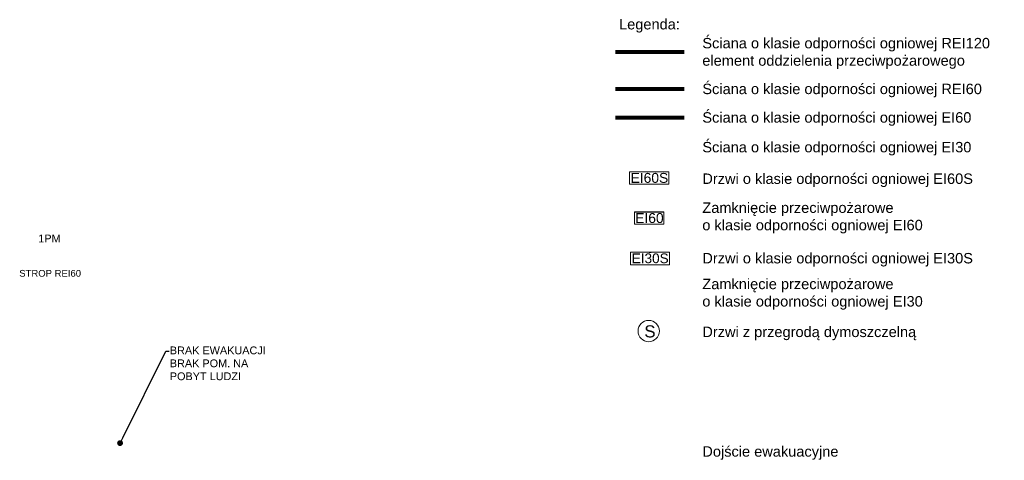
# Model space of a CAD drawing. Header units: millimetres. Extents: x -5254 to 173417, y -28809 to -6400.
# Tile 5 of 256: x 4430 to 6962, y -17601 to -16466. Entities that reach past the tile are written whole.
import ezdxf
from ezdxf import colors
from ezdxf.entities.mleader import LeaderData, LeaderLine
from ezdxf.math import Vec2, Vec3

# ---------------------------------------------------------------- set-up
doc = ezdxf.new("R2010")
doc.units = ezdxf.units.MM
doc.layers.add('_MW_ppoż', color=7, linetype='Continuous', lineweight=0)
doc.layers.add('A-WID', color=7, linetype='Continuous', lineweight=0)
doc.styles.get("Standard").update_dxf_attribs({"font": 'arial.ttf'})

# ---------------------------------------------------------------- blocks, each defined once
blk = doc.blocks.new('EIS30')
at = {"layer": '_MW_ppoż', "color": 94, "insert": (0.7, -16.2), "char_height": 25, "width": 0.986, "attachment_point": 5, "bg_fill": 3, "box_fill_scale": 1.1, "bg_fill_color": 1, "bg_fill_transparency": 0}
blk.add_mtext('EI30S', dxfattribs=at)
at = {"layer": '_MW_ppoż', "color": 94, "lineweight": 9}
blk.add_lwpolyline([(-50.2, 0), (50.2, 0), (50.2, -32.6), (-50.2, -32.6)], close=True, dxfattribs=at)
blk = doc.blocks.new('Drzwi EI60')
at = {"layer": '_MW_ppoż', "color": 12, "insert": (0, 0), "char_height": 35, "attachment_point": 5, "bg_fill": 3, "box_fill_scale": 1.1, "bg_fill_color": 1, "bg_fill_transparency": 0}
blk.add_mtext('EI60', dxfattribs=at)
at = {"layer": '_MW_ppoż', "color": 12, "lineweight": 9}
blk.add_lwpolyline([(-52.2, 21.7), (50.4, 21.7), (50.4, -21.3), (-52.2, -21.3)], close=True, dxfattribs=at)
blk = doc.blocks.new('_Dot')
at = {"color": 0, "linetype": 'ByBlock', "lineweight": -2}
blk.add_line((-0.5, 0), (-1, 0), dxfattribs=at)
at = {"color": 0, "linetype": 'ByBlock', "const_width": 0.5}
blk.add_lwpolyline([(-0.25, 0, 1), (0.25, 0, 1)], format="xyb", close=True, dxfattribs=at)

msp = doc.modelspace()

# ---------------------------------------------------------------- linework, layer by layer
at = {"layer": '_MW_ppoż', "color": 5, "linetype": 'Continuous', "ltscale": 2, "const_width": 10.4}
msp.add_lwpolyline([(5962.22, -16549.65), (6139.56, -16549.65)], dxfattribs=at)
at = {"layer": '_MW_ppoż', "color": 12, "linetype": 'Continuous', "ltscale": 2, "const_width": 10.4}
msp.add_lwpolyline([(5962.22, -16645.11), (6139.56, -16645.11)], dxfattribs=at)
at = {"layer": '_MW_ppoż', "color": 30, "ltscale": 10, "const_width": 10.4}
msp.add_lwpolyline([(5962.22, -16718.57), (6139.56, -16718.57)], dxfattribs=at)
at = {"layer": 'A-WID', "color": 6}
msp.add_circle((6047.71, -17268), 27.48, dxfattribs=at)

# ---------------------------------------------------------------- block references
at = {"layer": '_MW_ppoż', "xscale": 0.7280000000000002, "yscale": 0.7280000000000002, "zscale": 0.7280000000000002, "rotation": 360}
msp.add_blockref('Drzwi EI60', (6049.6, -16977.15, -40.53), dxfattribs=at)
at = {"layer": '_MW_ppoż', "linetype": 'ByBlock', "rotation": 360}
msp.add_blockref('EIS30', (6050.89, -17064.61), dxfattribs=at)

# ---------------------------------------------------------------- texts
at = {"layer": '_MW_ppoż', "attachment_point": 4}
for s, insert, char_height, width in [('{\\fArial|b0|i0|c238|p34;Legenda:}', (5971.56, -16481.98, -28.84), 26.8387, 1502.5282), ('Ściana o klasie odporności ogniowej REI120\\Pelement oddzielenia przeciwpożarowego', (6185.68, -16553.08, -40.53), 26.8387, 1502.5282), ('Ściana o klasie odporności ogniowej REI60', (6185.68, -16648.55, -40.53), 26.8387, 1502.5282), ('Ściana o klasie odporności ogniowej EI60', (6185.68, -16722, -40.53), 26.8387, 1502.5282), ('Ściana o klasie odporności ogniowej EI30', (6185.68, -16798.43, -40.53), 26.8387, 1502.5282), ('Drzwi o klasie odporności ogniowej EI60S', (6185.68, -16879.69, -40.53), 26.8387, 1502.5282), ('Zamknięcie przeciwpożarowe\\Po klasie odporności ogniowej EI60 ', (6185.68, -16976.7, -40.53), 26.8387, 1502.5282), ('{\\C6;1PM}', (4477.98, -17029.54, -40.53), 20, 55.3253), ('Drzwi o klasie odporności ogniowej EI30S', (6185.68, -17084.35, -40.53), 26.8387, 1502.5282), ('{\\C30;STROP REI60}', (4429.01, -17119.4, -40.53), 17.5, 180.9573), ('Zamknięcie przeciwpożarowe\\Po klasie odporności ogniowej EI30 ', (6185.68, -17173.04, -40.53), 26.8387, 1502.5282), ('{\\C6;S}', (6036.4, -17268.95), 31.2, 1502.5282), ('Drzwi z przegrodą dymoszczelną', (6185.68, -17274.01, -40.53), 26.8387, 1502.5282), ('Dojście ewakuacyjne', (6185.68, -17581.89, -40.53), 26.8387, 1502.5282)]:
    msp.add_mtext(s, dxfattribs=dict(at, insert=insert, char_height=char_height, width=width))
at = {"layer": '_MW_ppoż', "color": 12, "insert": (6049.6, -16873.78, -40.53), "char_height": 25.48, "attachment_point": 5, "bg_fill": 3, "box_fill_scale": 1.1, "bg_fill_color": 1, "bg_fill_transparency": 0}
msp.add_mtext('EI60S', dxfattribs=at)

# ---------------------------------------------------------------- leaders
at = {"layer": '_MW_ppoż'}
ml = msp.add_multileader_mtext('Standard', dxfattribs=at)
ml.set_content('{\\C12;BRAK EWAKUACJI\\PBRAK POM. NA \\PPOBYT LUDZI}', color=256)
ml.set_leader_properties(color=12)
ml.set_arrow_properties(name='DOT')
ml.build(insert=Vec2(0, 0))
ml.multileader.update_dxf_attribs({"text_top_attachment_type": 0, "text_bottom_attachment_type": 0, "arrow_head_size": 15})
ctx = ml.context
ctx.base_point, ctx.char_height, ctx.arrow_head_size, ctx.plane_origin = Vec3(4814.2, -17319.64, -68.59), 20, 15, Vec3(4786.93, -17406.96, -68.59)
notes = []
notes.append((ctx, [(0, (1, 1, 0), (4806.2, -17319.64, -68.59), (1, 0), 8, [(0, [(4688.28, -17556.33, -68.59)], 256, [])])]))
ctx.mtext.insert = Vec3(4816.2, -17307.64, -68.59)
ctx.mtext.has_bg_fill, ctx.mtext.bg_color, ctx.mtext.bg_scale_factor, ctx.mtext.bg_transparency, ctx.mtext.use_window_bg_color = 1, -939524096, 1.5, 0, 1
for ctx, leaders in notes:
    for number, flags, end, landing, length, lines in leaders:
        leader = LeaderData()
        leader.index, (leader.has_last_leader_line, leader.has_dogleg_vector, leader.attachment_direction) = number, flags
        leader.last_leader_point, leader.dogleg_vector, leader.dogleg_length = Vec3(end), Vec3(landing), length
        for number, points, colour, breaks in lines:
            line = LeaderLine()
            line.index, line.vertices, line.color, line.breaks = number, Vec3.list(points), colors.encode_raw_color(colour), breaks
            leader.lines.append(line)
        ctx.leaders.append(leader)

# ---------------------------------------------------------------- next in the draw order: linework, layer by layer
at = {"layer": '_MW_ppoż', "color": 12, "lineweight": 9, "elevation": -40.53}
msp.add_lwpolyline([(5998.16, -16857.97), (6099.69, -16857.97), (6099.69, -16889.32), (5998.16, -16889.32)], close=True, dxfattribs=at)

doc.saveas('drawing.dxf')
